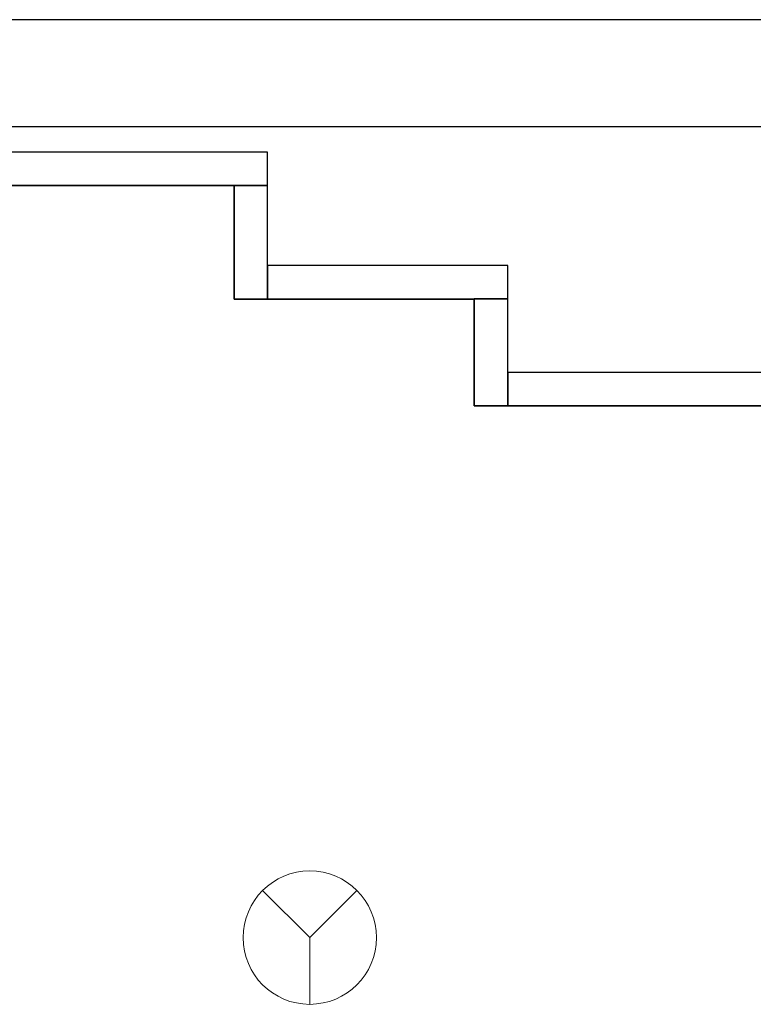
# Model space of a CAD drawing. Header units: metres. Extents: x 397.7 to 427.5, y 12.7 to 28.4.
# Tile 42 of 85: x 405.3 to 406.4, y 26.8 to 28.2. Entities that reach past the tile are written whole.
import ezdxf

# ---------------------------------------------------------------- set-up
doc = ezdxf.new("R2010")
doc.units = ezdxf.units.M
doc.layers.add('01_SUELOS', color=7, linetype='Continuous', lineweight=25, true_color=0x007f00)
for name, color, linetype, lineweight in [('A-DETL-GENF-OTLN', 7, 'Continuous', 18), ('A-WALL-____-MCUT', 7, 'Continuous', 25), ('A-WALL-____-OTLN', 7, 'Continuous', 25)]:
    doc.layers.add(name, color=color, linetype=linetype, lineweight=lineweight)

# ---------------------------------------------------------------- blocks, each defined once
blk = doc.blocks.new('Family - Evans P4-154200-07_PCI_P4')
at = {"layer": 'A-WALL-____-MCUT', "color": 253, "true_color": 0xaaaaaa}
for p, q in [((0.16, 0.05), (0, 0.05)), ((0, 0.05), (0, 0)), ((0.16, 0), (0.16, 0.05)), ((0, 0), (0.16, 0))]:
    blk.add_line(p, q, dxfattribs=at)
at = {"layer": 'A-WALL-____-OTLN', "color": 253, "true_color": 0xaaaaaa}
for p, q in [((0.16, 0.05), (0, 0.05)), ((0, 0.05), (0, 0)), ((0.16, 0), (0.16, 0.05)), ((0, 0), (0.16, 0))]:
    blk.add_line(p, q, dxfattribs=at)
at = {"layer": 'A-WALL-____-OTLN', "color": 253, "lineweight": 18, "true_color": 0xaaaaaa}
blk.add_line((0, 0), (0.16, 0), dxfattribs=at)
blk = doc.blocks.new('Family - Evans P4-154213-07_PCI_P4')
at = {"layer": 'A-WALL-____-MCUT', "color": 253, "true_color": 0xaaaaaa}
for p, q in [((1.25, 0.05), (0, 0.05)), ((0, 0.05), (0, 0)), ((1.25, 0), (1.25, 0.05)), ((0, 0), (1.25, 0))]:
    blk.add_line(p, q, dxfattribs=at)
at = {"layer": 'A-WALL-____-OTLN', "color": 253, "true_color": 0xaaaaaa}
for p, q in [((1.25, 0.05), (0, 0.05)), ((0, 0.05), (0, 0)), ((1.25, 0), (1.25, 0.05)), ((0, 0), (1.25, 0))]:
    blk.add_line(p, q, dxfattribs=at)
at = {"layer": 'A-WALL-____-OTLN', "color": 253, "lineweight": 18, "true_color": 0xaaaaaa}
blk.add_line((0, 0), (1.25, 0), dxfattribs=at)
blk = doc.blocks.new('Family - Evans P4-154228-07_PCI_P4')
at = {"layer": 'A-WALL-____-MCUT', "color": 253, "true_color": 0xaaaaaa}
for p, q in [((25.5877, 0.16), (0.0332, 0.16)), ((0, 0), (25.556, 0))]:
    blk.add_line(p, q, dxfattribs=at)
at = {"layer": 'A-WALL-____-OTLN', "color": 253, "true_color": 0xaaaaaa}
for p, q in [((25.5877, 0.16), (0.0332, 0.16)), ((0, 0), (25.556, 0))]:
    blk.add_line(p, q, dxfattribs=at)
at = {"layer": 'A-WALL-____-OTLN', "color": 253, "lineweight": 18, "true_color": 0xaaaaaa}
blk.add_line((0, 0), (25.556, 0), dxfattribs=at)
blk = doc.blocks.new('Family - Evans P4-154270-07_PCI_P4')
at = {"layer": 'A-WALL-____-MCUT', "color": 253, "true_color": 0xaaaaaa}
for p, q in [((0.36, 0.05), (0, 0.05)), ((0, 0.05), (0, 0)), ((0.36, 0), (0.36, 0.05)), ((0, 0), (0.36, 0))]:
    blk.add_line(p, q, dxfattribs=at)
at = {"layer": 'A-WALL-____-OTLN', "color": 253, "true_color": 0xaaaaaa}
for p, q in [((0.36, 0.05), (0, 0.05)), ((0, 0.05), (0, 0)), ((0.36, 0), (0.36, 0.05)), ((0, 0), (0.36, 0))]:
    blk.add_line(p, q, dxfattribs=at)
at = {"layer": 'A-WALL-____-OTLN', "color": 253, "lineweight": 18, "true_color": 0xaaaaaa}
blk.add_line((0, 0), (0.36, 0), dxfattribs=at)
blk = doc.blocks.new('Family - Evans P4-154422-07_PCI_P4')
at = {"layer": 'A-WALL-____-MCUT', "color": 253, "true_color": 0xaaaaaa}
for p, q in [((0.17, 0.05), (0, 0.05)), ((0, 0.05), (0, 0)), ((0.17, 0), (0.17, 0.05)), ((0, 0), (0.17, 0))]:
    blk.add_line(p, q, dxfattribs=at)
at = {"layer": 'A-WALL-____-OTLN', "color": 253, "true_color": 0xaaaaaa}
for p, q in [((0.17, 0.05), (0, 0.05)), ((0, 0.05), (0, 0)), ((0.17, 0), (0.17, 0.05)), ((0, 0), (0.17, 0))]:
    blk.add_line(p, q, dxfattribs=at)
at = {"layer": 'A-WALL-____-OTLN', "color": 253, "lineweight": 18, "true_color": 0xaaaaaa}
blk.add_line((0, 0), (0.17, 0), dxfattribs=at)
blk = doc.blocks.new('Family - Evans P4-154428-07_PCI_P4')
at = {"layer": 'A-WALL-____-MCUT', "color": 253, "true_color": 0xaaaaaa}
for p, q in [((2.84, 0.05), (0, 0.05)), ((0, 0.05), (0, 0)), ((0, 0), (2.84, 0))]:
    blk.add_line(p, q, dxfattribs=at)
at = {"layer": 'A-WALL-____-OTLN', "color": 253, "true_color": 0xaaaaaa}
for p, q in [((2.84, 0.05), (0, 0.05)), ((0, 0.05), (0, 0)), ((0, 0), (2.84, 0))]:
    blk.add_line(p, q, dxfattribs=at)
at = {"layer": 'A-WALL-____-OTLN', "color": 253, "lineweight": 18, "true_color": 0xaaaaaa}
blk.add_line((-0.0481, 0), (2.8431, 0), dxfattribs=at)
blk = doc.blocks.new('Family - LONDR55-XX_ZZ-ARQ-CAA-M3D-Londres55-154484-07_PCI_P4')
at = {"layer": '01_SUELOS', "color": 9, "true_color": 0xaad4aa}
for p, q in [((7.3418, 14.8688), (6.0418, 14.8688)), ((6.0418, 14.8688), (7.3418, 14.8688)), ((7.3418, 14.6988), (7.3418, 14.8688)), ((7.3418, 14.8688), (7.3418, 14.6988)), ((7.7018, 14.6988), (7.3418, 14.6988)), ((7.3418, 14.6988), (7.7018, 14.6988)), ((7.7018, 14.5388), (7.7018, 14.6988)), ((7.7018, 14.6988), (7.7018, 14.5388)), ((10.6918, 14.5388), (7.7018, 14.5388)), ((7.7018, 14.5388), (10.6918, 14.5388))]:
    blk.add_line(p, q, dxfattribs=at)
blk = doc.blocks.new('LONDR55-XX_ZZ-ARQ-CAA-M3D-Londres55_ifc-1-07_PCI_P4')
at = {"layer": '01_SUELOS', "color": 253, "lineweight": 18, "true_color": 0xaaaaaa}
blk.add_blockref('Family - LONDR55-XX_ZZ-ARQ-CAA-M3D-Londres55-154484-07_PCI_P4', (398.2952, 13.1106), dxfattribs=at)
at = {"layer": 'A-WALL-____-OTLN', "color": 253, "lineweight": 18, "true_color": 0xaaaaaa}
for name, p, rotation in [('Family - Evans P4-154228-07_PCI_P4', (426.8464, 28.2282), 180), ('Family - Evans P4-154422-07_PCI_P4', (405.637, 27.9795), 270), ('Family - Evans P4-154200-07_PCI_P4', (405.997, 27.8095), 270)]:
    blk.add_blockref(name, p, dxfattribs=dict(at, rotation=rotation))
for name, p in [('Family - Evans P4-154213-07_PCI_P4', (404.437, 27.9795)), ('Family - Evans P4-154270-07_PCI_P4', (405.687, 27.8095)), ('Family - Evans P4-154428-07_PCI_P4', (406.047, 27.6495))]:
    blk.add_blockref(name, p, dxfattribs=at)
blk = doc.blocks.new('ZYR_12_01_08 Detectors - 01 Detector Òptic-539619-07_PCI_P4')
at = {"layer": 'A-DETL-GENF-OTLN', "color": 1, "true_color": 0xff0000}
for q in [(-0.0707, 0.0707), (0.0707, 0.0707), (0, -0.1)]:
    blk.add_line((0, 0), q, dxfattribs=at)
blk.add_circle((0, 0), 0.1, dxfattribs=at)

msp = doc.modelspace()

# ---------------------------------------------------------------- block references
at = {"lineweight": 5}
msp.add_blockref('LONDR55-XX_ZZ-ARQ-CAA-M3D-Londres55_ifc-1-07_PCI_P4', (0, 0), dxfattribs=at)
at = {"layer": 'A-DETL-GENF-OTLN', "color": 1, "true_color": 0xff0000}
msp.add_blockref('ZYR_12_01_08 Detectors - 01 Detector Òptic-539619-07_PCI_P4', (405.7504, 26.8519), dxfattribs=at)

doc.saveas('drawing.dxf')
